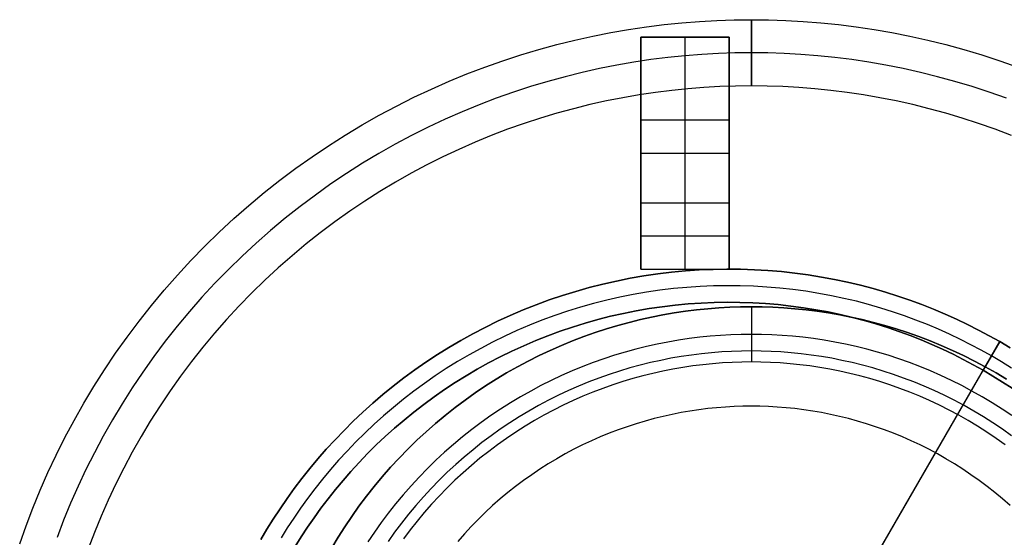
# Model space of a CAD drawing. Header units: millimetres. Extents: x 3618.4 to 3688.4, y 1698.4 to 1768.4.
# Tile 3 of 4: x 3620.3 to 3664.9, y 1745 to 1768.4. Entities that reach past the tile are written whole.
import ezdxf

# ---------------------------------------------------------------- set-up
doc = ezdxf.new("R2010")
doc.units = ezdxf.units.MM
doc.header["$MEASUREMENT"] = 0
for name, color, linetype in [('Layer 02', 7, 'Continuous'), ('Layer 03', 7, 'Continuous'), ('Layer 05', 7, 'Continuous')]:
    doc.layers.add(name, color=color, linetype=linetype)

msp = doc.modelspace()

# ---------------------------------------------------------------- linework, layer by layer
at = {"layer": 'Layer 02', "color": 192}
for points in [[(3648.403, 1767.612), (3648.403, 1760.111)], [(3648.403, 1757.112), (3648.403, 1767.612)], [(3648.403, 1767.612), (3652.403, 1767.612)], [(3652.403, 1767.612), (3648.403, 1767.612)], [(3648.403, 1767.612), (3652.403, 1767.612)], [(3650.403, 1757.112), (3650.403, 1767.612)], [(3650.403, 1760.111), (3650.403, 1767.612)], [(3652.403, 1757.112), (3652.403, 1767.612)], [(3652.403, 1767.612), (3652.403, 1760.111)], [(3652.403, 1763.861), (3648.403, 1763.861)], [(3648.403, 1762.362), (3652.403, 1762.362)], [(3648.403, 1760.111), (3648.403, 1757.112)], [(3648.403, 1760.111), (3652.403, 1760.111)], [(3648.403, 1760.111), (3652.403, 1760.111)], [(3648.403, 1760.111), (3648.403, 1757.112)], [(3648.403, 1760.111), (3652.403, 1760.111)], [(3650.403, 1757.112), (3650.403, 1760.111)], [(3652.403, 1760.111), (3652.403, 1757.112)], [(3652.403, 1757.112), (3652.403, 1760.111)], [(3652.403, 1758.611), (3648.403, 1758.611)], [(3631.185, 1744.862), (3631.462, 1745.33), (3631.752, 1745.796), (3632.056, 1746.259), (3632.372, 1746.719), (3632.701, 1747.175), (3633.044, 1747.628), (3633.399, 1748.076), (3633.768, 1748.518), (3634.151, 1748.955), (3634.546, 1749.386), (3634.954, 1749.81), (3635.375, 1750.227), (3635.809, 1750.637), (3636.255, 1751.037), (3636.713, 1751.429), (3637.184, 1751.812), (3637.667, 1752.185), (3638.161, 1752.547), (3638.666, 1752.899), (3639.182, 1753.239), (3639.708, 1753.567), (3640.245, 1753.883), (3640.792, 1754.186), (3641.347, 1754.476), (3641.911, 1754.752), (3642.484, 1755.014), (3643.064, 1755.262), (3643.652, 1755.496), (3644.246, 1755.714), (3644.846, 1755.917), (3645.451, 1756.105), (3646.062, 1756.277), (3646.676, 1756.433), (3647.295, 1756.574), (3647.916, 1756.698), (3648.54, 1756.806), (3649.165, 1756.897), (3649.792, 1756.972), (3650.419, 1757.032), (3651.046, 1757.074), (3651.672, 1757.101), (3652.296, 1757.112), (3652.919, 1757.107), (3653.539, 1757.086), (3654.156, 1757.049), (3654.769, 1756.997), (3655.378, 1756.931), (3655.983, 1756.849), (3656.582, 1756.753), (3657.175, 1756.643), (3657.762, 1756.519), (3658.342, 1756.381), (3658.915, 1756.231), (3659.48, 1756.067), (3660.038, 1755.892), (3660.587, 1755.704), (3661.128, 1755.506), (3661.66, 1755.296), (3662.183, 1755.075), (3662.697, 1754.845), (3663.201, 1754.604), (3663.695, 1754.355), (3664.179, 1754.096), (3664.653, 1753.83), (3665.121, 1753.553)], [(3631.185, 1744.862), (3631.462, 1745.33), (3631.752, 1745.796), (3632.056, 1746.259), (3632.372, 1746.719), (3632.701, 1747.175), (3633.044, 1747.628), (3633.399, 1748.076), (3633.768, 1748.518), (3634.151, 1748.955), (3634.546, 1749.386), (3634.954, 1749.81), (3635.375, 1750.227), (3635.809, 1750.637), (3636.255, 1751.037), (3636.713, 1751.429), (3637.184, 1751.812), (3637.667, 1752.185), (3638.161, 1752.547), (3638.666, 1752.899), (3639.182, 1753.239), (3639.708, 1753.567), (3640.245, 1753.883), (3640.792, 1754.186), (3641.347, 1754.476), (3641.911, 1754.752), (3642.484, 1755.014), (3643.064, 1755.262), (3643.652, 1755.496), (3644.246, 1755.714), (3644.846, 1755.917), (3645.451, 1756.105), (3646.062, 1756.277), (3646.676, 1756.433), (3647.295, 1756.574), (3647.916, 1756.698), (3648.54, 1756.806), (3649.165, 1756.897), (3649.792, 1756.972), (3650.419, 1757.032), (3651.046, 1757.074), (3651.672, 1757.101), (3652.296, 1757.112), (3652.919, 1757.107), (3653.539, 1757.086), (3654.156, 1757.049), (3654.769, 1756.997), (3655.378, 1756.931), (3655.983, 1756.849), (3656.582, 1756.753), (3657.175, 1756.643), (3657.762, 1756.519), (3658.342, 1756.381), (3658.915, 1756.231), (3659.48, 1756.067), (3660.038, 1755.892), (3660.587, 1755.704), (3661.128, 1755.506), (3661.66, 1755.296), (3662.183, 1755.075), (3662.697, 1754.845), (3663.201, 1754.604), (3663.695, 1754.355), (3664.179, 1754.096), (3664.653, 1753.83), (3665.121, 1753.553)], [(3665.121, 1753.553), (3664.653, 1753.83), (3664.179, 1754.096), (3663.695, 1754.355), (3663.201, 1754.604), (3662.697, 1754.845), (3662.183, 1755.075), (3661.66, 1755.296), (3661.128, 1755.506), (3660.587, 1755.704), (3660.038, 1755.892), (3659.48, 1756.067), (3658.915, 1756.231), (3658.342, 1756.381), (3657.762, 1756.519), (3657.175, 1756.643), (3656.582, 1756.753), (3655.983, 1756.849), (3655.378, 1756.931), (3654.769, 1756.997), (3654.156, 1757.049), (3653.539, 1757.086), (3652.919, 1757.107), (3652.296, 1757.112), (3651.672, 1757.101), (3651.046, 1757.074), (3650.419, 1757.032), (3649.792, 1756.972), (3649.165, 1756.897), (3648.54, 1756.806), (3647.916, 1756.698), (3647.295, 1756.574), (3646.676, 1756.433), (3646.062, 1756.277), (3645.451, 1756.105), (3644.846, 1755.917), (3644.246, 1755.714), (3643.652, 1755.496), (3643.064, 1755.262), (3642.484, 1755.014), (3641.911, 1754.752), (3641.347, 1754.476), (3640.792, 1754.186), (3640.245, 1753.883), (3639.708, 1753.567), (3639.182, 1753.239), (3638.666, 1752.899), (3638.161, 1752.547), (3637.667, 1752.185), (3637.184, 1751.812), (3636.713, 1751.429), (3636.255, 1751.037), (3635.809, 1750.637), (3635.375, 1750.227), (3634.954, 1749.81), (3634.546, 1749.386), (3634.151, 1748.955), (3633.768, 1748.518), (3633.399, 1748.076), (3633.044, 1747.628), (3632.701, 1747.175), (3632.372, 1746.719), (3632.056, 1746.259), (3631.752, 1745.796), (3631.462, 1745.33), (3631.185, 1744.862)], [(3648.403, 1757.112), (3652.403, 1757.112)], [(3648.403, 1757.112), (3652.403, 1757.112)], [(3648.403, 1757.112), (3652.403, 1757.112)], [(3665.183, 1752.63), (3664.731, 1752.911), (3664.278, 1753.18), (3663.818, 1753.439), (3663.349, 1753.689), (3662.87, 1753.931), (3662.382, 1754.164), (3661.884, 1754.388), (3661.377, 1754.601), (3660.861, 1754.805), (3660.337, 1754.998), (3659.804, 1755.179), (3659.264, 1755.349), (3658.715, 1755.508), (3658.16, 1755.654), (3657.598, 1755.787), (3657.029, 1755.907), (3656.454, 1756.014), (3655.873, 1756.107), (3655.287, 1756.186), (3654.697, 1756.251), (3654.102, 1756.301), (3653.504, 1756.336), (3652.903, 1756.357), (3652.3, 1756.362), (3651.694, 1756.351), (3651.087, 1756.326), (3650.479, 1756.284), (3649.872, 1756.227), (3649.264, 1756.154), (3648.658, 1756.065), (3648.053, 1755.96), (3647.451, 1755.84), (3646.852, 1755.704), (3646.256, 1755.553), (3645.664, 1755.386), (3645.077, 1755.204), (3644.495, 1755.007), (3643.919, 1754.795), (3643.35, 1754.569), (3642.788, 1754.329), (3642.233, 1754.074), (3641.686, 1753.806), (3641.147, 1753.525), (3640.617, 1753.232), (3640.097, 1752.925), (3639.587, 1752.607), (3639.086, 1752.278), (3638.597, 1751.937), (3638.118, 1751.586), (3637.65, 1751.224), (3637.194, 1750.853), (3636.749, 1750.473), (3636.317, 1750.085), (3635.896, 1749.688), (3635.488, 1749.284), (3635.092, 1748.873), (3634.709, 1748.455), (3634.339, 1748.031), (3633.981, 1747.602), (3633.636, 1747.168), (3633.304, 1746.73), (3632.985, 1746.287), (3632.678, 1745.841), (3632.385, 1745.392), (3632.103, 1744.941)], [(3665.214, 1751.714), (3664.779, 1751.998), (3664.342, 1752.27), (3663.903, 1752.531), (3663.458, 1752.781), (3663.003, 1753.023), (3662.54, 1753.258), (3662.067, 1753.483), (3661.584, 1753.7), (3661.094, 1753.907), (3660.594, 1754.104), (3660.086, 1754.291), (3659.571, 1754.467), (3659.047, 1754.631), (3658.516, 1754.785), (3657.978, 1754.926), (3657.433, 1755.055), (3656.883, 1755.172), (3656.326, 1755.275), (3655.763, 1755.365), (3655.196, 1755.442), (3654.625, 1755.504), (3654.049, 1755.553), (3653.47, 1755.587), (3652.887, 1755.607), (3652.303, 1755.612), (3651.716, 1755.602), (3651.129, 1755.577), (3650.54, 1755.536), (3649.952, 1755.481), (3649.363, 1755.41), (3648.776, 1755.324), (3648.191, 1755.223), (3647.607, 1755.107), (3647.027, 1754.975), (3646.45, 1754.828), (3645.877, 1754.667), (3645.308, 1754.491), (3644.745, 1754.3), (3644.187, 1754.095), (3643.636, 1753.876), (3643.091, 1753.643), (3642.554, 1753.397), (3642.024, 1753.137), (3641.502, 1752.865), (3640.99, 1752.58), (3640.486, 1752.284), (3639.991, 1751.976), (3639.507, 1751.657), (3639.033, 1751.327), (3638.569, 1750.986), (3638.116, 1750.637), (3637.674, 1750.277), (3637.243, 1749.909), (3636.825, 1749.533), (3636.417, 1749.149), (3636.022, 1748.757), (3635.639, 1748.359), (3635.268, 1747.955), (3634.909, 1747.544), (3634.563, 1747.129), (3634.229, 1746.709), (3633.907, 1746.284), (3633.598, 1745.855), (3633.301, 1745.423), (3633.017, 1744.989), (3632.744, 1744.551)], [(3632.744, 1744.551), (3633.017, 1744.989), (3633.301, 1745.423), (3633.598, 1745.855), (3633.907, 1746.284), (3634.229, 1746.709), (3634.563, 1747.129), (3634.909, 1747.544), (3635.268, 1747.955), (3635.639, 1748.359), (3636.022, 1748.757), (3636.417, 1749.149), (3636.825, 1749.533), (3637.243, 1749.909), (3637.674, 1750.277), (3638.116, 1750.637), (3638.569, 1750.986), (3639.033, 1751.327), (3639.507, 1751.657), (3639.991, 1751.976), (3640.486, 1752.284), (3640.99, 1752.58), (3641.502, 1752.865), (3642.024, 1753.137), (3642.554, 1753.397), (3643.091, 1753.643), (3643.636, 1753.876), (3644.187, 1754.095), (3644.745, 1754.3), (3645.308, 1754.491), (3645.877, 1754.667), (3646.45, 1754.828), (3647.027, 1754.975), (3647.607, 1755.107), (3648.191, 1755.223), (3648.776, 1755.324), (3649.363, 1755.41), (3649.952, 1755.481), (3650.54, 1755.536), (3651.129, 1755.577), (3651.716, 1755.602), (3652.303, 1755.612), (3652.887, 1755.607), (3653.47, 1755.587), (3654.049, 1755.553), (3654.625, 1755.504), (3655.196, 1755.442), (3655.763, 1755.365), (3656.326, 1755.275), (3656.883, 1755.172), (3657.433, 1755.055), (3657.978, 1754.926), (3658.516, 1754.785), (3659.047, 1754.631), (3659.571, 1754.467), (3660.086, 1754.291), (3660.594, 1754.104), (3661.094, 1753.907), (3661.584, 1753.7), (3662.067, 1753.483), (3662.54, 1753.258), (3663.003, 1753.023), (3663.458, 1752.781), (3663.903, 1752.531), (3664.342, 1752.27), (3664.779, 1751.998), (3665.214, 1751.714)], [(3665.214, 1751.714), (3664.779, 1751.998), (3664.342, 1752.27), (3663.903, 1752.531), (3663.458, 1752.781), (3663.003, 1753.023), (3662.54, 1753.258), (3662.067, 1753.483), (3661.584, 1753.7), (3661.094, 1753.907), (3660.594, 1754.104), (3660.086, 1754.291), (3659.571, 1754.467), (3659.047, 1754.631), (3658.516, 1754.785), (3657.978, 1754.926), (3657.433, 1755.055), (3656.883, 1755.172), (3656.326, 1755.275), (3655.763, 1755.365), (3655.196, 1755.442), (3654.625, 1755.504), (3654.049, 1755.553), (3653.47, 1755.587), (3652.887, 1755.607), (3652.303, 1755.612), (3651.716, 1755.602), (3651.129, 1755.577), (3650.54, 1755.536), (3649.952, 1755.481), (3649.363, 1755.41), (3648.776, 1755.324), (3648.191, 1755.223), (3647.607, 1755.107), (3647.027, 1754.975), (3646.45, 1754.828), (3645.877, 1754.667), (3645.308, 1754.491), (3644.745, 1754.3), (3644.187, 1754.095), (3643.636, 1753.876), (3643.091, 1753.643), (3642.554, 1753.397), (3642.024, 1753.137), (3641.502, 1752.865), (3640.99, 1752.58), (3640.486, 1752.284), (3639.991, 1751.976), (3639.507, 1751.657), (3639.033, 1751.327), (3638.569, 1750.986), (3638.116, 1750.637), (3637.674, 1750.277), (3637.243, 1749.909), (3636.825, 1749.533), (3636.417, 1749.149), (3636.022, 1748.757), (3635.639, 1748.359), (3635.268, 1747.955), (3634.909, 1747.544), (3634.563, 1747.129), (3634.229, 1746.709), (3633.907, 1746.284), (3633.598, 1745.855), (3633.301, 1745.423), (3633.017, 1744.989), (3632.744, 1744.551)], [(3652.403, 1732.612), (3664.653, 1753.83)], [(3664.653, 1753.83), (3663.903, 1752.531)], [(3663.903, 1752.531), (3652.403, 1732.612)]]:
    msp.add_lwpolyline(points, dxfattribs=at)
at = {"layer": 'Layer 02', "color": 192, "extrusion": (1, 0, 0)}
for points in [[(1767.612, 174.981), (1767.612, 165.081)], [(1767.612, 165.081), (1767.612, 174.981)], [(1767.612, 174.981), (1767.612, 165.081)], [(1762.362, 165.081), (1762.362, 174.981)], [(1762.362, 165.081), (1762.362, 174.981)], [(1760.111, 165.081), (1760.111, 53.019)], [(1760.111, 53.019), (1760.111, 165.081)], [(1760.111, 165.081), (1760.111, 53.019)], [(1757.112, 53.019), (1757.112, 174.981)], [(1757.112, 174.981), (1757.112, 53.019)], [(1757.112, 53.019), (1757.112, 174.981)], [(1753.83, 71.03), (1753.83, 91.03)], [(1752.531, 91.03), (1752.531, 72.53)]]:
    msp.add_lwpolyline(points, dxfattribs=at)
at = {"layer": 'Layer 03', "color": 5}
for points in [[(3634.398, 1744.49), (3634.687, 1744.971), (3634.989, 1745.446), (3635.304, 1745.914), (3635.631, 1746.375), (3635.971, 1746.828), (3636.323, 1747.274), (3636.687, 1747.71), (3637.062, 1748.138), (3637.449, 1748.555), (3637.846, 1748.963), (3638.254, 1749.361), (3638.672, 1749.747), (3639.1, 1750.123), (3639.536, 1750.487), (3639.981, 1750.839), (3640.435, 1751.179), (3640.896, 1751.506), (3641.364, 1751.821), (3641.839, 1752.123), (3642.32, 1752.412), (3642.807, 1752.687), (3643.298, 1752.949), (3643.794, 1753.198), (3644.294, 1753.433), (3644.798, 1753.654), (3645.305, 1753.862), (3645.813, 1754.057), (3646.324, 1754.237), (3646.836, 1754.404), (3647.349, 1754.558), (3647.862, 1754.698), (3648.376, 1754.825), (3648.888, 1754.939), (3649.399, 1755.04), (3649.909, 1755.128), (3650.417, 1755.203), (3650.923, 1755.267), (3651.426, 1755.318), (3651.926, 1755.357), (3652.422, 1755.385), (3652.914, 1755.402), (3653.403, 1755.407), (3653.891, 1755.402), (3654.383, 1755.385), (3654.88, 1755.357), (3655.379, 1755.318), (3655.882, 1755.267), (3656.388, 1755.203), (3656.896, 1755.128), (3657.406, 1755.04), (3657.917, 1754.939), (3658.43, 1754.825), (3658.943, 1754.698), (3659.456, 1754.558), (3659.969, 1754.404), (3660.481, 1754.237), (3660.992, 1754.057), (3661.501, 1753.862), (3662.007, 1753.654), (3662.511, 1753.433), (3663.011, 1753.198), (3663.507, 1752.949), (3663.999, 1752.687), (3664.485, 1752.412), (3664.966, 1752.123)], [(3664.966, 1752.123), (3664.485, 1752.412), (3663.999, 1752.687), (3663.507, 1752.949), (3663.011, 1753.198), (3662.511, 1753.433), (3662.007, 1753.654), (3661.501, 1753.862), (3660.992, 1754.057), (3660.481, 1754.237), (3659.969, 1754.404), (3659.456, 1754.558), (3658.943, 1754.698), (3658.43, 1754.825), (3657.917, 1754.939), (3657.406, 1755.04), (3656.896, 1755.128), (3656.388, 1755.203), (3655.882, 1755.267), (3655.379, 1755.318), (3654.88, 1755.357), (3654.383, 1755.385), (3653.891, 1755.402), (3653.403, 1755.407), (3652.914, 1755.402), (3652.422, 1755.385), (3651.926, 1755.357), (3651.426, 1755.318), (3650.923, 1755.267), (3650.417, 1755.203), (3649.909, 1755.128), (3649.399, 1755.04), (3648.888, 1754.939), (3648.376, 1754.825), (3647.862, 1754.698), (3647.349, 1754.558), (3646.836, 1754.404), (3646.324, 1754.237), (3645.813, 1754.057), (3645.305, 1753.862), (3644.798, 1753.654), (3644.294, 1753.433), (3643.794, 1753.198), (3643.298, 1752.949), (3642.807, 1752.687), (3642.32, 1752.412), (3641.839, 1752.123), (3641.364, 1751.821), (3640.896, 1751.506), (3640.435, 1751.179), (3639.981, 1750.839), (3639.536, 1750.487), (3639.1, 1750.123), (3638.672, 1749.747), (3638.254, 1749.361), (3637.846, 1748.963), (3637.449, 1748.555), (3637.062, 1748.138), (3636.687, 1747.71), (3636.323, 1747.274), (3635.971, 1746.828), (3635.631, 1746.375), (3635.304, 1745.914), (3634.989, 1745.446), (3634.687, 1744.971), (3634.398, 1744.49)], [(3653.403, 1755.407), (3653.403, 1752.907)], [(3665.199, 1750.478), (3664.757, 1750.775), (3664.309, 1751.059), (3663.856, 1751.332), (3663.397, 1751.592), (3662.933, 1751.839), (3662.465, 1752.073), (3661.993, 1752.295), (3661.518, 1752.504), (3661.041, 1752.7), (3660.561, 1752.883), (3660.079, 1753.054), (3659.596, 1753.211), (3659.112, 1753.356), (3658.628, 1753.488), (3658.144, 1753.608), (3657.661, 1753.715), (3657.178, 1753.811), (3656.697, 1753.894), (3656.218, 1753.965), (3655.741, 1754.025), (3655.267, 1754.073), (3654.796, 1754.11), (3654.328, 1754.136), (3653.863, 1754.152), (3653.403, 1754.157), (3652.942, 1754.152), (3652.478, 1754.136), (3652.01, 1754.11), (3651.538, 1754.073), (3651.064, 1754.025), (3650.587, 1753.965), (3650.108, 1753.894), (3649.627, 1753.811), (3649.145, 1753.715), (3648.661, 1753.608), (3648.177, 1753.488), (3647.693, 1753.356), (3647.209, 1753.211), (3646.726, 1753.054), (3646.245, 1752.883), (3645.765, 1752.7), (3645.287, 1752.504), (3644.812, 1752.295), (3644.34, 1752.073), (3643.872, 1751.839), (3643.409, 1751.592), (3642.95, 1751.332), (3642.496, 1751.059), (3642.048, 1750.775), (3641.606, 1750.478), (3641.172, 1750.169), (3640.744, 1749.848), (3640.324, 1749.516), (3639.912, 1749.173), (3639.509, 1748.819), (3639.115, 1748.454), (3638.73, 1748.079), (3638.355, 1747.695), (3637.991, 1747.301), (3637.637, 1746.897), (3637.293, 1746.486), (3636.961, 1746.066), (3636.641, 1745.638), (3636.332, 1745.203), (3636.035, 1744.762)], [(3665.192, 1749.563), (3664.773, 1749.861), (3664.347, 1750.147), (3663.915, 1750.421), (3663.478, 1750.684), (3663.036, 1750.934), (3662.589, 1751.173), (3662.137, 1751.399), (3661.683, 1751.612), (3661.225, 1751.814), (3660.765, 1752.003), (3660.302, 1752.179), (3659.838, 1752.343), (3659.372, 1752.495), (3658.906, 1752.635), (3658.439, 1752.762), (3657.973, 1752.878), (3657.507, 1752.981), (3657.042, 1753.073), (3656.578, 1753.153), (3656.117, 1753.222), (3655.657, 1753.28), (3655.2, 1753.326), (3654.745, 1753.362), (3654.294, 1753.387), (3653.847, 1753.402), (3653.403, 1753.407), (3652.959, 1753.402), (3652.511, 1753.387), (3652.06, 1753.362), (3651.606, 1753.326), (3651.148, 1753.28), (3650.689, 1753.222), (3650.227, 1753.153), (3649.763, 1753.073), (3649.298, 1752.981), (3648.833, 1752.878), (3648.366, 1752.762), (3647.899, 1752.635), (3647.433, 1752.495), (3646.968, 1752.343), (3646.503, 1752.179), (3646.041, 1752.003), (3645.58, 1751.814), (3645.123, 1751.612), (3644.668, 1751.399), (3644.217, 1751.173), (3643.77, 1750.934), (3643.327, 1750.684), (3642.89, 1750.421), (3642.458, 1750.147), (3642.033, 1749.861), (3641.614, 1749.563), (3641.201, 1749.254), (3640.797, 1748.934), (3640.4, 1748.603), (3640.011, 1748.262), (3639.631, 1747.91), (3639.261, 1747.549), (3638.899, 1747.178), (3638.548, 1746.798), (3638.206, 1746.41), (3637.876, 1746.013), (3637.556, 1745.608), (3637.247, 1745.196), (3636.949, 1744.777)], [(3664.897, 1749.159), (3664.488, 1749.449), (3664.073, 1749.728), (3663.652, 1749.996), (3663.226, 1750.252), (3662.795, 1750.496), (3662.359, 1750.729), (3661.919, 1750.949), (3661.476, 1751.157), (3661.029, 1751.354), (3660.581, 1751.538), (3660.129, 1751.71), (3659.677, 1751.87), (3659.223, 1752.018), (3658.768, 1752.154), (3658.313, 1752.279), (3657.859, 1752.391), (3657.404, 1752.492), (3656.951, 1752.581), (3656.499, 1752.66), (3656.049, 1752.727), (3655.601, 1752.783), (3655.155, 1752.828), (3654.712, 1752.863), (3654.272, 1752.888), (3653.835, 1752.902), (3653.403, 1752.907), (3652.97, 1752.902), (3652.533, 1752.888), (3652.093, 1752.863), (3651.65, 1752.828), (3651.205, 1752.783), (3650.757, 1752.727), (3650.306, 1752.66), (3649.854, 1752.581), (3649.401, 1752.492), (3648.947, 1752.391), (3648.492, 1752.279), (3648.037, 1752.154), (3647.582, 1752.018), (3647.129, 1751.87), (3646.676, 1751.71), (3646.225, 1751.538), (3645.776, 1751.354), (3645.33, 1751.157), (3644.886, 1750.949), (3644.446, 1750.729), (3644.011, 1750.496), (3643.579, 1750.252), (3643.153, 1749.996), (3642.732, 1749.728), (3642.317, 1749.449), (3641.908, 1749.159), (3641.506, 1748.858), (3641.112, 1748.546), (3640.725, 1748.223), (3640.346, 1747.891), (3639.976, 1747.548), (3639.614, 1747.196), (3639.262, 1746.834), (3638.919, 1746.464), (3638.586, 1746.085), (3638.264, 1745.698), (3637.952, 1745.303), (3637.65, 1744.901)], [(3664.897, 1749.159), (3664.488, 1749.449), (3664.073, 1749.728), (3663.652, 1749.996), (3663.226, 1750.252), (3662.795, 1750.496), (3662.359, 1750.729), (3661.919, 1750.949), (3661.476, 1751.157), (3661.029, 1751.354), (3660.581, 1751.538), (3660.129, 1751.71), (3659.677, 1751.87), (3659.223, 1752.018), (3658.768, 1752.154), (3658.313, 1752.279), (3657.859, 1752.391), (3657.404, 1752.492), (3656.951, 1752.581), (3656.499, 1752.66), (3656.049, 1752.727), (3655.601, 1752.783), (3655.155, 1752.828), (3654.712, 1752.863), (3654.272, 1752.888), (3653.835, 1752.902), (3653.403, 1752.907), (3652.97, 1752.902), (3652.533, 1752.888), (3652.093, 1752.863), (3651.65, 1752.828), (3651.205, 1752.783), (3650.757, 1752.727), (3650.306, 1752.66), (3649.854, 1752.581), (3649.401, 1752.492), (3648.947, 1752.391), (3648.492, 1752.279), (3648.037, 1752.154), (3647.582, 1752.018), (3647.129, 1751.87), (3646.676, 1751.71), (3646.225, 1751.538), (3645.776, 1751.354), (3645.33, 1751.157), (3644.886, 1750.949), (3644.446, 1750.729), (3644.011, 1750.496), (3643.579, 1750.252), (3643.153, 1749.996), (3642.732, 1749.728), (3642.317, 1749.449), (3641.908, 1749.159), (3641.506, 1748.858), (3641.112, 1748.546), (3640.725, 1748.223), (3640.346, 1747.891), (3639.976, 1747.548), (3639.614, 1747.196), (3639.262, 1746.834), (3638.919, 1746.464), (3638.586, 1746.085), (3638.264, 1745.698), (3637.952, 1745.303), (3637.65, 1744.901)], [(3665.12, 1746.405), (3664.78, 1746.704), (3664.433, 1746.993), (3664.079, 1747.273), (3663.718, 1747.544), (3663.351, 1747.804), (3662.979, 1748.054), (3662.601, 1748.295), (3662.218, 1748.524), (3661.831, 1748.743), (3661.44, 1748.952), (3661.046, 1749.15), (3660.648, 1749.337), (3660.247, 1749.513), (3659.844, 1749.678), (3659.44, 1749.833), (3659.033, 1749.976), (3658.626, 1750.109), (3658.218, 1750.231), (3657.81, 1750.343), (3657.401, 1750.444), (3656.994, 1750.535), (3656.587, 1750.615), (3656.181, 1750.685), (3655.777, 1750.745), (3655.375, 1750.795), (3654.975, 1750.836), (3654.578, 1750.867), (3654.183, 1750.89), (3653.791, 1750.903), (3653.403, 1750.907), (3653.014, 1750.903), (3652.623, 1750.89), (3652.228, 1750.867), (3651.83, 1750.836), (3651.43, 1750.795), (3651.028, 1750.745), (3650.624, 1750.685), (3650.218, 1750.615), (3649.811, 1750.535), (3649.404, 1750.444), (3648.996, 1750.343), (3648.587, 1750.231), (3648.179, 1750.109), (3647.772, 1749.976), (3647.366, 1749.833), (3646.961, 1749.678), (3646.558, 1749.513), (3646.158, 1749.337), (3645.76, 1749.15), (3645.365, 1748.952), (3644.974, 1748.743), (3644.587, 1748.524), (3644.204, 1748.295), (3643.826, 1748.054), (3643.454, 1747.804), (3643.087, 1747.544), (3642.727, 1747.273), (3642.372, 1746.993), (3642.025, 1746.704), (3641.685, 1746.405), (3641.353, 1746.097), (3641.028, 1745.781), (3640.712, 1745.457), (3640.405, 1745.124), (3640.106, 1744.784)]]:
    msp.add_lwpolyline(points, dxfattribs=at)
at = {"layer": 'Layer 03', "color": 5, "extrusion": (1, 0, 0)}
for points in [[(1733.407, 72.769), (1753.451, 72.769), (1753.496, 72.771), (1753.541, 72.773), (1753.587, 72.777), (1753.632, 72.782), (1753.678, 72.787), (1753.725, 72.794), (1753.771, 72.802), (1753.817, 72.812), (1753.864, 72.822), (1753.911, 72.833), (1753.957, 72.846), (1754.004, 72.86), (1754.05, 72.875), (1754.097, 72.892), (1754.143, 72.909), (1754.189, 72.928), (1754.235, 72.948), (1754.28, 72.97), (1754.326, 72.992), (1754.37, 73.016), (1754.414, 73.041), (1754.458, 73.068), (1754.501, 73.095), (1754.544, 73.124), (1754.586, 73.153), (1754.627, 73.184), (1754.668, 73.216), (1754.707, 73.249), (1754.746, 73.283), (1754.784, 73.319), (1754.821, 73.355), (1754.857, 73.392), (1754.892, 73.43), (1754.927, 73.469), (1754.96, 73.508), (1754.992, 73.549), (1755.023, 73.59), (1755.052, 73.632), (1755.081, 73.675), (1755.108, 73.718), (1755.135, 73.761), (1755.16, 73.806), (1755.184, 73.85), (1755.206, 73.895), (1755.228, 73.941), (1755.248, 73.987), (1755.267, 74.033), (1755.284, 74.079), (1755.301, 74.125), (1755.316, 74.172), (1755.33, 74.219), (1755.343, 74.265), (1755.354, 74.312), (1755.364, 74.359), (1755.374, 74.405), (1755.382, 74.451), (1755.388, 74.498), (1755.394, 74.544), (1755.399, 74.589), (1755.402, 74.635), (1755.405, 74.68), (1755.406, 74.725), (1755.407, 165.231)], [(1752.907, 165.231), (1752.906, 77.225), (1752.905, 77.18), (1752.902, 77.135), (1752.899, 77.089), (1752.894, 77.044), (1752.888, 76.998), (1752.882, 76.951), (1752.874, 76.905), (1752.864, 76.859), (1752.854, 76.812), (1752.843, 76.765), (1752.83, 76.719), (1752.816, 76.672), (1752.801, 76.625), (1752.784, 76.579), (1752.767, 76.533), (1752.748, 76.487), (1752.728, 76.441), (1752.706, 76.395), (1752.684, 76.35), (1752.66, 76.306), (1752.635, 76.261), (1752.608, 76.218), (1752.581, 76.175), (1752.552, 76.132), (1752.523, 76.09), (1752.492, 76.049), (1752.46, 76.008), (1752.427, 75.969), (1752.392, 75.93), (1752.357, 75.892), (1752.321, 75.855), (1752.284, 75.819), (1752.246, 75.783), (1752.207, 75.749), (1752.168, 75.716), (1752.127, 75.684), (1752.086, 75.653), (1752.044, 75.624), (1752.001, 75.595), (1751.958, 75.568), (1751.914, 75.541), (1751.87, 75.516), (1751.826, 75.492), (1751.78, 75.47), (1751.735, 75.448), (1751.689, 75.428), (1751.643, 75.409), (1751.597, 75.392), (1751.55, 75.375), (1751.504, 75.36), (1751.457, 75.346), (1751.411, 75.333), (1751.364, 75.322), (1751.317, 75.312), (1751.271, 75.302), (1751.225, 75.294), (1751.178, 75.287), (1751.132, 75.282), (1751.087, 75.277), (1751.041, 75.273), (1750.996, 75.271), (1750.951, 75.269), (1733.407, 75.269)]]:
    msp.add_lwpolyline(points, dxfattribs=at)
at = {"layer": 'Layer 05', "color": 255}
for points in [[(3620.264, 1744.668), (3620.551, 1745.481), (3620.86, 1746.29), (3621.191, 1747.096), (3621.543, 1747.897), (3621.917, 1748.693), (3622.313, 1749.482), (3622.73, 1750.264), (3623.168, 1751.039), (3623.628, 1751.804), (3624.108, 1752.559), (3624.609, 1753.304), (3625.13, 1754.038), (3625.67, 1754.759), (3626.23, 1755.467), (3626.809, 1756.162), (3627.407, 1756.842), (3628.022, 1757.507), (3628.654, 1758.156), (3629.303, 1758.788), (3629.968, 1759.403), (3630.648, 1760), (3631.342, 1760.579), (3632.051, 1761.139), (3632.772, 1761.68), (3633.505, 1762.201), (3634.25, 1762.702), (3635.006, 1763.182), (3635.771, 1763.641), (3636.545, 1764.08), (3637.327, 1764.497), (3638.117, 1764.892), (3638.912, 1765.267), (3639.714, 1765.619), (3640.519, 1765.95), (3641.329, 1766.259), (3642.141, 1766.546), (3642.956, 1766.812), (3643.772, 1767.056), (3644.589, 1767.279), (3645.405, 1767.481), (3646.22, 1767.662), (3647.034, 1767.823), (3647.845, 1767.963), (3648.653, 1768.083), (3649.458, 1768.184), (3650.258, 1768.265), (3651.053, 1768.328), (3651.842, 1768.372), (3652.626, 1768.398), (3653.403, 1768.407), (3654.18, 1768.398), (3654.963, 1768.372), (3655.752, 1768.328), (3656.548, 1768.265), (3657.348, 1768.184), (3658.152, 1768.083), (3658.96, 1767.963), (3659.771, 1767.823), (3660.585, 1767.662), (3661.4, 1767.481), (3662.217, 1767.279), (3663.033, 1767.056), (3663.849, 1766.812), (3664.664, 1766.546), (3665.476, 1766.259)], [(3620.264, 1744.668), (3620.551, 1745.481), (3620.86, 1746.29), (3621.191, 1747.096), (3621.543, 1747.897), (3621.917, 1748.693), (3622.313, 1749.482), (3622.73, 1750.264), (3623.168, 1751.039), (3623.628, 1751.804), (3624.108, 1752.559), (3624.609, 1753.304), (3625.13, 1754.038), (3625.67, 1754.759), (3626.23, 1755.467), (3626.809, 1756.162), (3627.407, 1756.842), (3628.022, 1757.507), (3628.654, 1758.156), (3629.303, 1758.788), (3629.968, 1759.403), (3630.648, 1760), (3631.342, 1760.579), (3632.051, 1761.139), (3632.772, 1761.68), (3633.505, 1762.201), (3634.25, 1762.702), (3635.006, 1763.182), (3635.771, 1763.641), (3636.545, 1764.08), (3637.327, 1764.497), (3638.117, 1764.892), (3638.912, 1765.267), (3639.714, 1765.619), (3640.519, 1765.95), (3641.329, 1766.259), (3642.141, 1766.546), (3642.956, 1766.812), (3643.772, 1767.056), (3644.589, 1767.279), (3645.405, 1767.481), (3646.22, 1767.662), (3647.034, 1767.823), (3647.845, 1767.963), (3648.653, 1768.083), (3649.458, 1768.184), (3650.258, 1768.265), (3651.053, 1768.328), (3651.842, 1768.372), (3652.626, 1768.398), (3653.403, 1768.407), (3654.18, 1768.398), (3654.963, 1768.372), (3655.752, 1768.328), (3656.548, 1768.265), (3657.348, 1768.184), (3658.152, 1768.083), (3658.96, 1767.963), (3659.771, 1767.823), (3660.585, 1767.662), (3661.4, 1767.481), (3662.217, 1767.279), (3663.033, 1767.056), (3663.849, 1766.812), (3664.664, 1766.546), (3665.476, 1766.259)], [(3653.403, 1765.407), (3653.403, 1768.407)], [(3653.403, 1768.407), (3653.403, 1765.407)], [(3664.959, 1764.851), (3664.181, 1765.126), (3663.401, 1765.38), (3662.62, 1765.614), (3661.839, 1765.827), (3661.058, 1766.021), (3660.277, 1766.194), (3659.498, 1766.348), (3658.722, 1766.482), (3657.948, 1766.597), (3657.179, 1766.693), (3656.413, 1766.771), (3655.652, 1766.831), (3654.896, 1766.874), (3654.146, 1766.899), (3653.403, 1766.907), (3652.659, 1766.899), (3651.909, 1766.874), (3651.154, 1766.831), (3650.393, 1766.771), (3649.627, 1766.693), (3648.857, 1766.597), (3648.083, 1766.482), (3647.307, 1766.348), (3646.528, 1766.194), (3645.748, 1766.021), (3644.966, 1765.827), (3644.185, 1765.614), (3643.404, 1765.38), (3642.624, 1765.126), (3641.846, 1764.851), (3641.071, 1764.555), (3640.3, 1764.238), (3639.533, 1763.901), (3638.772, 1763.543), (3638.016, 1763.164), (3637.268, 1762.765), (3636.527, 1762.346), (3635.794, 1761.906), (3635.071, 1761.446), (3634.358, 1760.967), (3633.656, 1760.468), (3632.966, 1759.951), (3632.288, 1759.415), (3631.623, 1758.861), (3630.972, 1758.289), (3630.336, 1757.7), (3629.715, 1757.095), (3629.109, 1756.474), (3628.521, 1755.838), (3627.949, 1755.187), (3627.395, 1754.522), (3626.859, 1753.844), (3626.341, 1753.154), (3625.843, 1752.451), (3625.363, 1751.738), (3624.904, 1751.015), (3624.464, 1750.283), (3624.044, 1749.542), (3623.645, 1748.793), (3623.266, 1748.038), (3622.909, 1747.276), (3622.571, 1746.509), (3622.255, 1745.738), (3621.959, 1744.963)], [(3665.182, 1763.16), (3664.442, 1763.443), (3663.699, 1763.705), (3662.954, 1763.948), (3662.208, 1764.172), (3661.461, 1764.376), (3660.715, 1764.56), (3659.969, 1764.726), (3659.225, 1764.873), (3658.484, 1765.001), (3657.745, 1765.111), (3657.009, 1765.203), (3656.278, 1765.278), (3655.551, 1765.335), (3654.829, 1765.375), (3654.113, 1765.399), (3653.403, 1765.407), (3652.692, 1765.399), (3651.976, 1765.375), (3651.254, 1765.335), (3650.527, 1765.278), (3649.796, 1765.203), (3649.06, 1765.111), (3648.322, 1765.001), (3647.58, 1764.873), (3646.836, 1764.726), (3646.09, 1764.56), (3645.344, 1764.376), (3644.598, 1764.172), (3643.852, 1763.948), (3643.107, 1763.705), (3642.364, 1763.443), (3641.624, 1763.16), (3640.887, 1762.858), (3640.154, 1762.536), (3639.427, 1762.194), (3638.705, 1761.832), (3637.99, 1761.451), (3637.282, 1761.05), (3636.583, 1760.63), (3635.892, 1760.191), (3635.211, 1759.733), (3634.54, 1759.257), (3633.881, 1758.762), (3633.233, 1758.25), (3632.598, 1757.721), (3631.976, 1757.175), (3631.369, 1756.612), (3630.775, 1756.034), (3630.197, 1755.441), (3629.635, 1754.833), (3629.089, 1754.212), (3628.559, 1753.576), (3628.047, 1752.929), (3627.553, 1752.269), (3627.077, 1751.599), (3626.619, 1750.918), (3626.18, 1750.227), (3625.76, 1749.527), (3625.359, 1748.819), (3624.978, 1748.104), (3624.616, 1747.383), (3624.274, 1746.655), (3623.952, 1745.923), (3623.649, 1745.186), (3623.367, 1744.446)], [(3665.182, 1763.16), (3664.442, 1763.443), (3663.699, 1763.705), (3662.954, 1763.948), (3662.208, 1764.172), (3661.461, 1764.376), (3660.715, 1764.56), (3659.969, 1764.726), (3659.225, 1764.873), (3658.484, 1765.001), (3657.745, 1765.111), (3657.009, 1765.203), (3656.278, 1765.278), (3655.551, 1765.335), (3654.829, 1765.375), (3654.113, 1765.399), (3653.403, 1765.407), (3652.692, 1765.399), (3651.976, 1765.375), (3651.254, 1765.335), (3650.527, 1765.278), (3649.796, 1765.203), (3649.06, 1765.111), (3648.322, 1765.001), (3647.58, 1764.873), (3646.836, 1764.726), (3646.09, 1764.56), (3645.344, 1764.376), (3644.598, 1764.172), (3643.852, 1763.948), (3643.107, 1763.705), (3642.364, 1763.443), (3641.624, 1763.16), (3640.887, 1762.858), (3640.154, 1762.536), (3639.427, 1762.194), (3638.705, 1761.832), (3637.99, 1761.451), (3637.282, 1761.05), (3636.583, 1760.63), (3635.892, 1760.191), (3635.211, 1759.733), (3634.54, 1759.257), (3633.881, 1758.762), (3633.233, 1758.25), (3632.598, 1757.721), (3631.976, 1757.175), (3631.369, 1756.612), (3630.775, 1756.034), (3630.197, 1755.441), (3629.635, 1754.833), (3629.089, 1754.212), (3628.559, 1753.576), (3628.047, 1752.929), (3627.553, 1752.269), (3627.077, 1751.599), (3626.619, 1750.918), (3626.18, 1750.227), (3625.76, 1749.527), (3625.359, 1748.819), (3624.978, 1748.104), (3624.616, 1747.383), (3624.274, 1746.655), (3623.952, 1745.923), (3623.649, 1745.186), (3623.367, 1744.446)]]:
    msp.add_lwpolyline(points, dxfattribs=at)
at = {"layer": 'Layer 05', "color": 255, "extrusion": (1, 0, 0)}
for points in [[(1768.407, -164), (1768.407, 165)], [(1765.407, 165), (1765.407, -164)]]:
    msp.add_lwpolyline(points, dxfattribs=at)

doc.saveas('drawing.dxf')
